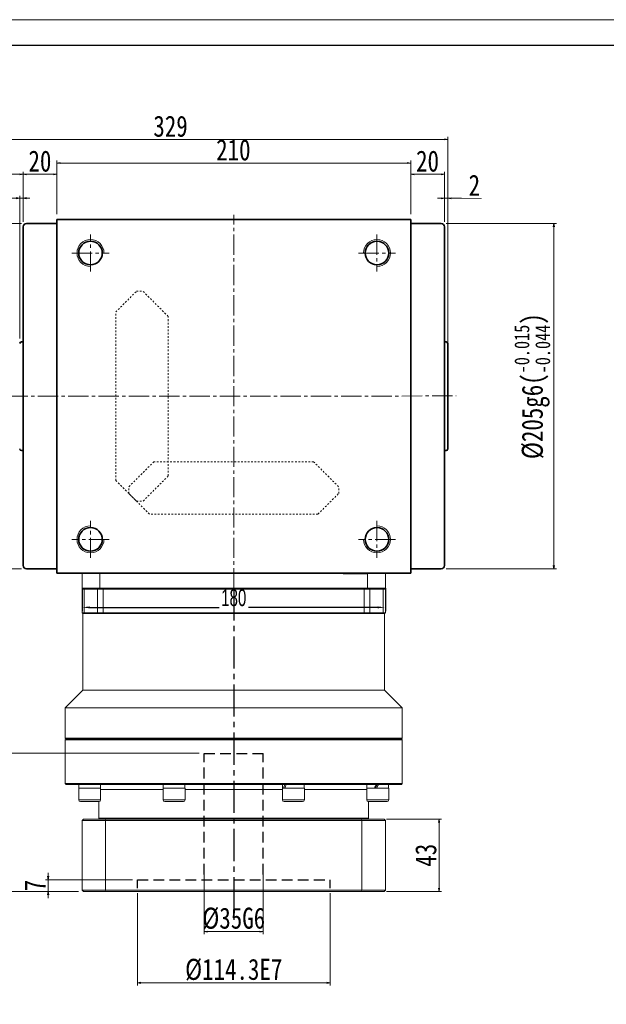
# Model space of a CAD drawing. Header units: millimetres. Extents: x -54 to 1253, y 0 to 910.
# Tile 3 of 8: x 236 to 584, y 325 to 910. Entities that reach past the tile are written whole.
import ezdxf

# ---------------------------------------------------------------- set-up
doc = ezdxf.new("R2010")
doc.units = ezdxf.units.MM
for name, pattern in [('CENTER2', [28.575, 19.05, -3.175, 3.175, -3.175]), ('DASHED2', [9.525, 6.35, -3.175]), ('点画线', [18, 12, -2, 2, -2]), ('虚线', [2, 1, -1])]:
    doc.linetypes.add(name, pattern=pattern)
doc.layers.add('3中心线层', color=1, linetype='CENTER2')
doc.layers.add('4虚线层', color=6, linetype='DASHED2')
for name, color, linetype, lineweight in [('中心线层', 1, '点画线', 18), ('图框_外框线', 7, 'Continuous', 18), ('尺寸线层', 3, 'Continuous', 18), ('粗实线', 7, 'Continuous', 40), ('粗实线层', 7, 'Continuous', 35), ('虚线层', 6, '虚线', 18)]:
    doc.layers.add(name, color=color, linetype=linetype, lineweight=lineweight)
doc.styles.add('宋体', font='SimSun.ttf', dxfattribs={"width": 0.8})
doc.styles.add('标准', font='txt', dxfattribs={"width": 0.667})
doc.dimstyles.new('a4-1-1.5', dxfattribs={"dimtxt": 4.5, "dimasz": 4.5, "dimexe": 2.25, "dimexo": 0, "dimgap": 0.75, "dimtad": 1, "dimdec": 3, "dimdsep": 46, "dimtxsty": '标准', "dimblk": '_CAXARROW', "dimcen": 0, "dimdle": 9, "dimazin": 2, "dimtfac": 0.707107, "dimtdec": 3, "dimtix": 1, "dimtmove": 2, "dimatfit": 3, "dimfxl": 0, "dimfrac": 2, "dimtolj": 1, "dimarcsym": 0})
doc.dimstyles.new('A水平标注$0', dxfattribs={"dimtxt": 3.5, "dimasz": 2, "dimexe": 1.5, "dimexo": 3, "dimgap": 1.1, "dimtad": 1, "dimtoh": 1, "dimdec": 4, "dimdsep": 46, "dimtxsty": '宋体', "dimblk": 'OPEN', "dimcen": 3, "dimclrd": 3, "dimclre": 3, "dimclrt": 6, "dimadec": 0, "dimazin": 0, "dimtm": 1e-09, "dimtfac": 1, "dimtdec": 4, "dimtix": 1, "dimtmove": 0, "dimatfit": 3, "dimldrblk": 'OPEN', "dimfxl": 0, "dimlwd": 13, "dimlwe": 13, "dimarcsym": 0})

# ---------------------------------------------------------------- blocks, each defined once
blk = doc.blocks.new('_CAXARROW')
blk.add_hatch(color=0).paths.add_polyline_path([(0, 0), (-1, 0.125), (-1, -0.125)], flags=0)
blk = doc.blocks.new('*D9')
at = {"layer": 'Defpoints', "color": 0, "transparency": 16777216}
for p in [(272.72, 572.06), (452.72, 572.06), (452.72, 560.7)]:
    blk.add_point(p, dxfattribs=at)
at = {"layer": '尺寸线层', "color": 0, "lineweight": -2, "transparency": 16777216}
for p, q in [((272.72, 572.06), (272.72, 558.45)), ((452.72, 572.06), (452.72, 558.45)), ((277.22, 560.7), (354.03, 560.7)), ((448.22, 560.7), (371.41, 560.7))]:
    blk.add_line(p, q, dxfattribs=at)
at = {"layer": '尺寸线层', "color": 0, "lineweight": -2, "transparency": 16777216, "xscale": 4.5, "yscale": 4.5, "zscale": 4.5, "rotation": 180}
blk.add_blockref('_CAXARROW', (272.72, 560.7), dxfattribs=at)
at = {"layer": '尺寸线层', "color": 0, "lineweight": -2, "transparency": 16777216, "xscale": 4.5, "yscale": 4.5, "zscale": 4.5}
blk.add_blockref('_CAXARROW', (452.72, 560.7), dxfattribs=at)
at = {"layer": '尺寸线层', "color": 0, "transparency": 16777216, "insert": (362.72, 566.39), "char_height": 10, "attachment_point": 5, "style": '标准', "bg_fill": 3, "box_fill_scale": 1.1, "bg_fill_color": 256, "bg_fill_true_color": 13158600, "bg_fill_transparency": 0}
blk.add_mtext('\\A1;180', dxfattribs=at)
blk = doc.blocks.new('_Open')
at = {"color": 0, "linetype": 'ByBlock', "lineweight": -2}
for p, q in [((-1, 0.17), (0, 0)), ((-1, -0.17), (0, 0)), ((0, 0), (-1, 0))]:
    blk.add_line(p, q, dxfattribs=at)
blk = doc.blocks.new('*D12')
at = {"layer": 'Defpoints', "color": 0, "transparency": 16777216}
for p in [(239.72, 788.56), (108.8, 583.56), (239.72, 583.56)]:
    blk.add_point(p, dxfattribs=at)
at = {"layer": '尺寸线层', "color": 3, "lineweight": 13, "transparency": 16777216}
for p, q in [((236.72, 788.56), (107.3, 788.56)), ((108.8, 786.56), (108.8, 585.56)), ((236.72, 583.56), (107.3, 583.56))]:
    blk.add_line(p, q, dxfattribs=at)
at = {"layer": '尺寸线层', "color": 3, "lineweight": 13, "transparency": 16777216, "xscale": 2, "yscale": 2, "zscale": 2}
for p, rotation in [((108.8, 788.56), 90), ((108.8, 583.56), 270)]:
    blk.add_blockref('_Open', p, dxfattribs=dict(at, rotation=rotation))
at = {"layer": '尺寸线层', "color": 6, "transparency": 16777216, "insert": (96, 686.06), "char_height": 12.5, "attachment_point": 5, "rotation": 90, "style": '宋体'}
blk.add_mtext('{\\A1;\\A1;%%C205g6({\\H0.707107x;\\S-0.015^ -0.044;})}', dxfattribs=at)
blk = doc.blocks.new('*D13')
at = {"layer": 'Defpoints', "color": 0, "transparency": 16777216}
for p in [(467.72, 824.46), (257.72, 791.06), (467.72, 791.06)]:
    blk.add_point(p, dxfattribs=at)
at = {"layer": '尺寸线层', "color": 3, "lineweight": 13, "transparency": 16777216}
for p, q in [((257.72, 794.06), (257.72, 825.96)), ((259.72, 824.46), (465.72, 824.46)), ((467.72, 794.06), (467.72, 825.96))]:
    blk.add_line(p, q, dxfattribs=at)
at = {"layer": '尺寸线层', "color": 3, "lineweight": 13, "transparency": 16777216, "xscale": 2, "yscale": 2, "zscale": 2, "rotation": 180}
blk.add_blockref('_Open', (257.72, 824.46), dxfattribs=at)
at = {"layer": '尺寸线层', "color": 3, "lineweight": 13, "transparency": 16777216, "xscale": 2, "yscale": 2, "zscale": 2}
blk.add_blockref('_Open', (467.72, 824.46), dxfattribs=at)
at = {"layer": '尺寸线层', "color": 6, "transparency": 16777216, "insert": (362.5, 832.21), "char_height": 12.5, "attachment_point": 5, "style": '宋体', "bg_fill": 3, "box_fill_scale": 1.1, "bg_fill_color": 256, "bg_fill_true_color": 13158600, "bg_fill_transparency": 0}
blk.add_mtext('210', dxfattribs=at)
blk = doc.blocks.new('*D14')
at = {"layer": 'Defpoints', "color": 0, "transparency": 16777216}
for p in [(257.72, 791.06), (237.72, 786.56)]:
    blk.add_point(p, dxfattribs=at)
at = {"layer": '尺寸线层', "color": 3, "lineweight": 13, "transparency": 16777216}
for p, q in [((237.72, 789.56), (237.72, 819.31)), ((257.72, 794.06), (257.72, 819.31)), ((255.72, 817.81), (239.72, 817.81))]:
    blk.add_line(p, q, dxfattribs=at)
at = {"layer": '尺寸线层', "color": 3, "lineweight": 13, "transparency": 16777216, "xscale": 2, "yscale": 2, "zscale": 2, "rotation": 180}
blk.add_blockref('_Open', (237.72, 817.81), dxfattribs=at)
at = {"layer": '尺寸线层', "color": 3, "lineweight": 13, "transparency": 16777216, "xscale": 2, "yscale": 2, "zscale": 2}
blk.add_blockref('_Open', (257.72, 817.81), dxfattribs=at)
at = {"layer": '尺寸线层', "color": 6, "transparency": 16777216, "insert": (247.72, 825.56), "char_height": 12.5, "attachment_point": 5, "style": '宋体', "bg_fill": 3, "box_fill_scale": 1.1, "bg_fill_color": 256, "bg_fill_true_color": 13158600, "bg_fill_transparency": 0}
blk.add_mtext('20', dxfattribs=at)
at = {"layer": 'Defpoints', "color": 0, "transparency": 16777216}
blk.add_point((237.72, 817.81), dxfattribs=at)
blk = doc.blocks.new('*D15')
at = {"layer": 'Defpoints', "color": 0, "transparency": 16777216}
for p in [(160.72, 817.81), (237.72, 786.56), (160.72, 709.06)]:
    blk.add_point(p, dxfattribs=at)
at = {"layer": '尺寸线层', "color": 3, "lineweight": 13, "transparency": 16777216}
for p, q in [((160.72, 712.06), (160.72, 819.31)), ((237.72, 789.56), (237.72, 819.31)), ((235.72, 817.81), (162.72, 817.81))]:
    blk.add_line(p, q, dxfattribs=at)
at = {"layer": '尺寸线层', "color": 3, "lineweight": 13, "transparency": 16777216, "xscale": 2, "yscale": 2, "zscale": 2, "rotation": 180}
blk.add_blockref('_Open', (160.72, 817.81), dxfattribs=at)
at = {"layer": '尺寸线层', "color": 3, "lineweight": 13, "transparency": 16777216, "xscale": 2, "yscale": 2, "zscale": 2}
blk.add_blockref('_Open', (237.72, 817.81), dxfattribs=at)
at = {"layer": '尺寸线层', "color": 6, "transparency": 16777216, "insert": (199.22, 825.56), "char_height": 12.5, "attachment_point": 5, "style": '宋体'}
blk.add_mtext('77', dxfattribs=at)
blk = doc.blocks.new('*D16')
at = {"layer": 'Defpoints', "color": 0, "transparency": 16777216}
for p in [(235.72, 803.59), (237.72, 786.56), (235.72, 717.31)]:
    blk.add_point(p, dxfattribs=at)
at = {"layer": '尺寸线层', "color": 3, "lineweight": 13, "transparency": 16777216}
for p, q in [((233.72, 803.59), (215.69, 803.59)), ((235.72, 720.31), (235.72, 805.09)), ((237.72, 803.59), (235.72, 803.59)), ((237.72, 789.56), (237.72, 805.09)), ((239.72, 803.59), (241.72, 803.59))]:
    blk.add_line(p, q, dxfattribs=at)
at = {"layer": '尺寸线层', "color": 3, "lineweight": 13, "transparency": 16777216, "xscale": 2, "yscale": 2, "zscale": 2}
blk.add_blockref('_Open', (235.72, 803.59), dxfattribs=at)
at = {"layer": '尺寸线层', "color": 3, "lineweight": 13, "transparency": 16777216, "xscale": 2, "yscale": 2, "zscale": 2, "rotation": 180}
blk.add_blockref('_Open', (237.72, 803.59), dxfattribs=at)
at = {"layer": '尺寸线层', "color": 6, "transparency": 16777216, "insert": (219.96, 811.34), "char_height": 12.5, "attachment_point": 5, "style": '宋体'}
blk.add_mtext('2', dxfattribs=at)
blk = doc.blocks.new('*D17')
at = {"layer": 'Defpoints', "color": 0, "transparency": 16777216}
for p in [(160.72, 838.51), (489.72, 717.31), (160.72, 709.06)]:
    blk.add_point(p, dxfattribs=at)
at = {"layer": '尺寸线层', "color": 3, "lineweight": 13, "transparency": 16777216}
for p, q in [((160.72, 712.06), (160.72, 840.01)), ((487.72, 838.51), (162.72, 838.51)), ((489.72, 720.31), (489.72, 840.01))]:
    blk.add_line(p, q, dxfattribs=at)
at = {"layer": '尺寸线层', "color": 3, "lineweight": 13, "transparency": 16777216, "xscale": 2, "yscale": 2, "zscale": 2, "rotation": 180}
blk.add_blockref('_Open', (160.72, 838.51), dxfattribs=at)
at = {"layer": '尺寸线层', "color": 3, "lineweight": 13, "transparency": 16777216, "xscale": 2, "yscale": 2, "zscale": 2}
blk.add_blockref('_Open', (489.72, 838.51), dxfattribs=at)
at = {"layer": '尺寸线层', "color": 6, "transparency": 16777216, "insert": (325.22, 846.26), "char_height": 12.5, "attachment_point": 5, "style": '宋体', "bg_fill": 3, "box_fill_scale": 1.1, "bg_fill_color": 256, "bg_fill_true_color": 13158600, "bg_fill_transparency": 0}
blk.add_mtext('329', dxfattribs=at)
blk = doc.blocks.new('*D18')
at = {"layer": 'Defpoints', "color": 0, "transparency": 16777216}
for p in [(467.72, 791.06), (487.72, 786.56)]:
    blk.add_point(p, dxfattribs=at)
at = {"layer": '尺寸线层', "color": 3, "lineweight": 13, "transparency": 16777216}
for p, q in [((467.72, 794.06), (467.72, 819.31)), ((487.72, 789.56), (487.72, 819.31)), ((469.72, 817.81), (485.72, 817.81))]:
    blk.add_line(p, q, dxfattribs=at)
at = {"layer": '尺寸线层', "color": 3, "lineweight": 13, "transparency": 16777216, "xscale": 2, "yscale": 2, "zscale": 2, "rotation": 180}
blk.add_blockref('_Open', (467.72, 817.81), dxfattribs=at)
at = {"layer": '尺寸线层', "color": 3, "lineweight": 13, "transparency": 16777216, "xscale": 2, "yscale": 2, "zscale": 2}
blk.add_blockref('_Open', (487.72, 817.81), dxfattribs=at)
at = {"layer": '尺寸线层', "color": 6, "transparency": 16777216, "insert": (477.72, 825.56), "char_height": 12.5, "attachment_point": 5, "style": '宋体', "bg_fill": 3, "box_fill_scale": 1.1, "bg_fill_color": 256, "bg_fill_true_color": 13158600, "bg_fill_transparency": 0}
blk.add_mtext('20', dxfattribs=at)
at = {"layer": 'Defpoints', "color": 0, "transparency": 16777216}
blk.add_point((487.72, 817.81), dxfattribs=at)
blk = doc.blocks.new('*D19')
at = {"layer": 'Defpoints', "color": 0, "transparency": 16777216}
for p in [(489.72, 803.57), (487.72, 786.56), (489.72, 713.81)]:
    blk.add_point(p, dxfattribs=at)
at = {"layer": '尺寸线层', "color": 3, "lineweight": 13, "transparency": 16777216}
for p, q in [((485.72, 803.57), (483.72, 803.57)), ((487.72, 789.56), (487.72, 805.07)), ((487.72, 803.57), (489.72, 803.57)), ((489.72, 716.81), (489.72, 805.07)), ((491.72, 803.57), (509.77, 803.57))]:
    blk.add_line(p, q, dxfattribs=at)
at = {"layer": '尺寸线层', "color": 3, "lineweight": 13, "transparency": 16777216, "xscale": 2, "yscale": 2, "zscale": 2}
blk.add_blockref('_Open', (487.72, 803.57), dxfattribs=at)
at = {"layer": '尺寸线层', "color": 3, "lineweight": 13, "transparency": 16777216, "xscale": 2, "yscale": 2, "zscale": 2, "rotation": 180}
blk.add_blockref('_Open', (489.72, 803.57), dxfattribs=at)
at = {"layer": '尺寸线层', "color": 6, "transparency": 16777216, "insert": (505.51, 811.32), "char_height": 12.5, "attachment_point": 5, "style": '宋体', "bg_fill": 3, "box_fill_scale": 1.1, "bg_fill_color": 256, "bg_fill_true_color": 13158600, "bg_fill_transparency": 0}
blk.add_mtext('2', dxfattribs=at)
blk = doc.blocks.new('*D20')
at = {"layer": 'Defpoints', "color": 0, "transparency": 16777216}
for p in [(485.72, 788.56), (485.72, 583.56), (552.67, 583.56)]:
    blk.add_point(p, dxfattribs=at)
at = {"layer": '尺寸线层', "color": 3, "lineweight": 13, "transparency": 16777216}
for p, q in [((488.72, 788.56), (554.17, 788.56)), ((552.67, 786.56), (552.67, 585.56)), ((488.72, 583.56), (554.17, 583.56))]:
    blk.add_line(p, q, dxfattribs=at)
at = {"layer": '尺寸线层', "color": 3, "lineweight": 13, "transparency": 16777216, "xscale": 2, "yscale": 2, "zscale": 2}
for p, rotation in [((552.67, 788.56), 90), ((552.67, 583.56), 270)]:
    blk.add_blockref('_Open', p, dxfattribs=dict(at, rotation=rotation))
at = {"layer": '尺寸线层', "color": 6, "transparency": 16777216, "insert": (539.87, 692.02), "char_height": 12.5, "attachment_point": 5, "rotation": 90, "style": '宋体'}
blk.add_mtext('{\\A1;\\A1;%%C205g6({\\H0.707107x;\\S-0.015^ -0.044;})}', dxfattribs=at)
blk = doc.blocks.new('*D40')
at = {"layer": 'Defpoints', "color": 0, "transparency": 16777216}
for p in [(305.57, 399.06), (252.6, 392.06), (273.52, 392.06)]:
    blk.add_point(p, dxfattribs=at)
at = {"layer": '尺寸线层', "color": 3, "lineweight": 13, "transparency": 16777216}
for p, q in [((302.57, 399.06), (251.1, 399.06)), ((252.6, 401.06), (252.6, 403.06)), ((252.6, 399.06), (252.6, 392.06)), ((270.52, 392.06), (251.1, 392.06)), ((252.6, 390.06), (252.6, 388.06))]:
    blk.add_line(p, q, dxfattribs=at)
at = {"layer": '尺寸线层', "color": 3, "lineweight": 13, "transparency": 16777216, "xscale": 2, "yscale": 2, "zscale": 2}
for p, rotation in [((252.6, 399.06), 270), ((252.6, 392.06), 90)]:
    blk.add_blockref('_Open', p, dxfattribs=dict(at, rotation=rotation))
at = {"layer": '尺寸线层', "color": 6, "transparency": 16777216, "insert": (244.85, 395.56), "char_height": 12.5, "attachment_point": 5, "rotation": 90, "style": '宋体'}
blk.add_mtext('7', dxfattribs=at)
blk = doc.blocks.new('*D41')
at = {"layer": 'Defpoints', "color": 0, "transparency": 16777216}
for p in [(345.22, 474.06), (226.19, 392.06), (273.52, 392.06)]:
    blk.add_point(p, dxfattribs=at)
at = {"layer": '尺寸线层', "color": 3, "lineweight": 13, "transparency": 16777216}
for p, q in [((342.22, 474.06), (224.69, 474.06)), ((226.19, 472.06), (226.19, 394.06)), ((270.52, 392.06), (224.69, 392.06))]:
    blk.add_line(p, q, dxfattribs=at)
at = {"layer": '尺寸线层', "color": 3, "lineweight": 13, "transparency": 16777216, "xscale": 2, "yscale": 2, "zscale": 2}
for p, rotation in [((226.19, 474.06), 90), ((226.19, 392.06), 270)]:
    blk.add_blockref('_Open', p, dxfattribs=dict(at, rotation=rotation))
at = {"layer": '尺寸线层', "color": 6, "transparency": 16777216, "insert": (218.44, 432.63), "char_height": 12.5, "attachment_point": 5, "rotation": 90, "style": '宋体'}
blk.add_mtext('82', dxfattribs=at)
blk = doc.blocks.new('*D42')
at = {"layer": 'Defpoints', "color": 0, "transparency": 16777216}
for p in [(305.57, 394.06), (419.87, 394.06), (419.87, 337.81)]:
    blk.add_point(p, dxfattribs=at)
at = {"layer": '尺寸线层', "color": 3, "lineweight": 13, "transparency": 16777216}
for p, q in [((305.57, 391.06), (305.57, 336.31)), ((419.87, 391.06), (419.87, 336.31)), ((307.57, 337.81), (417.87, 337.81))]:
    blk.add_line(p, q, dxfattribs=at)
at = {"layer": '尺寸线层', "color": 3, "lineweight": 13, "transparency": 16777216, "xscale": 2, "yscale": 2, "zscale": 2, "rotation": 180}
blk.add_blockref('_Open', (305.57, 337.81), dxfattribs=at)
at = {"layer": '尺寸线层', "color": 3, "lineweight": 13, "transparency": 16777216, "xscale": 2, "yscale": 2, "zscale": 2}
blk.add_blockref('_Open', (419.87, 337.81), dxfattribs=at)
at = {"layer": '尺寸线层', "color": 6, "transparency": 16777216, "insert": (362.72, 345.56), "char_height": 12.5, "attachment_point": 5, "style": '宋体'}
blk.add_mtext('{%%c114.3}{}{E7}', dxfattribs=at)
blk = doc.blocks.new('*D43')
at = {"layer": 'Defpoints', "color": 0, "transparency": 16777216}
for p in [(345.22, 405.06), (380.22, 405.06), (380.22, 368.2)]:
    blk.add_point(p, dxfattribs=at)
at = {"layer": '尺寸线层', "color": 3, "lineweight": 13, "transparency": 16777216}
for p, q in [((345.22, 402.06), (345.22, 366.7)), ((380.22, 402.06), (380.22, 366.7)), ((347.22, 368.2), (378.22, 368.2))]:
    blk.add_line(p, q, dxfattribs=at)
at = {"layer": '尺寸线层', "color": 3, "lineweight": 13, "transparency": 16777216, "xscale": 2, "yscale": 2, "zscale": 2, "rotation": 180}
blk.add_blockref('_Open', (345.22, 368.2), dxfattribs=at)
at = {"layer": '尺寸线层', "color": 3, "lineweight": 13, "transparency": 16777216, "xscale": 2, "yscale": 2, "zscale": 2}
blk.add_blockref('_Open', (380.22, 368.2), dxfattribs=at)
at = {"layer": '尺寸线层', "color": 6, "transparency": 16777216, "insert": (362.72, 375.95), "char_height": 12.5, "attachment_point": 5, "style": '宋体'}
blk.add_mtext('{%%c35}{}{G6}', dxfattribs=at)
blk = doc.blocks.new('*D46')
at = {"layer": 'Defpoints', "color": 0, "transparency": 16777216}
for p in [(450.28, 435.06), (450.28, 392.06), (484.52, 392.06)]:
    blk.add_point(p, dxfattribs=at)
at = {"layer": '尺寸线层', "color": 3, "lineweight": 13, "transparency": 16777216}
for p, q in [((453.28, 435.06), (486.02, 435.06)), ((484.52, 433.06), (484.52, 394.06)), ((453.28, 392.06), (486.02, 392.06))]:
    blk.add_line(p, q, dxfattribs=at)
at = {"layer": '尺寸线层', "color": 3, "lineweight": 13, "transparency": 16777216, "xscale": 2, "yscale": 2, "zscale": 2}
for p, rotation in [((484.52, 435.06), 90), ((484.52, 392.06), 270)]:
    blk.add_blockref('_Open', p, dxfattribs=dict(at, rotation=rotation))
at = {"layer": '尺寸线层', "color": 6, "transparency": 16777216, "insert": (476.77, 413.56), "char_height": 12.5, "attachment_point": 5, "rotation": 90, "style": '宋体'}
blk.add_mtext('43', dxfattribs=at)

msp = doc.modelspace()

# ---------------------------------------------------------------- linework, layer by layer
at = {"color": 7, "linetype": 'Continuous', "lineweight": 15}
for p, q in [((272.72068, 581.05787), (272.72068, 572.05787)), ((283.34814, 572.05787), (283.34814, 581.05787)), ((442.09322, 581.05787), (442.09322, 572.05787)), ((452.72068, 572.05787), (452.72068, 581.05787)), ((272.72068, 572.05787), (283.34814, 572.05787)), ((362.72068, 572.05787), (283.34814, 572.05787)), ((442.09322, 572.05787), (362.72068, 572.05787)), ((442.09322, 572.05787), (452.72068, 572.05787)), ((262.72068, 501.05787), (273.22068, 511.55787)), ((452.22068, 511.55787), (273.22068, 511.55787)), ((452.22068, 511.55787), (462.72068, 501.05787)), ((262.72068, 483.05787), (262.72068, 501.05787)), ((462.72068, 501.05787), (262.72068, 501.05787)), ((462.72068, 501.05787), (462.72068, 483.05787)), ((263.22068, 482.55787), (262.72068, 483.05787)), ((362.72068, 483.05787), (262.72068, 483.05787)), ((262.72068, 482.05787), (263.22068, 482.55787)), ((262.72068, 456.05787), (262.72068, 482.05787)), ((262.72068, 482.05787), (362.72068, 482.05787)), ((362.72068, 482.55787), (263.22068, 482.55787)), ((462.72068, 483.05787), (362.72068, 483.05787)), ((462.22068, 482.55787), (362.72068, 482.55787)), ((362.72068, 482.05787), (462.72068, 482.05787)), ((462.72068, 483.05787), (462.22068, 482.55787)), ((462.22068, 482.55787), (462.72068, 482.05787)), ((462.72068, 482.05787), (462.72068, 456.05787)), ((263.22068, 455.55787), (262.72068, 456.05787)), ((462.72068, 456.05787), (262.72068, 456.05787)), ((462.72068, 456.05787), (462.22068, 455.55787)), ((263.22068, 455.55787), (462.22068, 455.55787)), ((270.76182, 446.45787), (270.76182, 453.45787)), ((278.94415, 453.45787), (270.76182, 453.45787)), ((270.82182, 453.45787), (270.82182, 455.55787)), ((283.76183, 453.45787), (278.94415, 453.45787)), ((283.70183, 455.55787), (283.70183, 453.45787)), ((283.76183, 453.45787), (283.76183, 446.45787)), ((320.82246, 446.45787), (320.82246, 453.45787)), ((332.95163, 453.45787), (320.82246, 453.45787)), ((320.88246, 453.45787), (320.88246, 454.83168)), ((333.82246, 453.45787), (332.95163, 453.45787)), ((333.76246, 455.55787), (333.76246, 453.45787)), ((333.82246, 453.45787), (333.82246, 446.45787)), ((391.6189, 446.45787), (391.6189, 453.45787)), ((404.6189, 453.45787), (391.6189, 453.45787)), ((391.6789, 453.45787), (391.6789, 455.55787)), ((404.5589, 455.55787), (404.5589, 453.45787)), ((404.6189, 453.45787), (404.6189, 446.45787)), ((441.67954, 446.45787), (441.67954, 453.45787)), ((454.67954, 453.45787), (441.67954, 453.45787)), ((441.73954, 453.45787), (441.73954, 455.55787)), ((454.61954, 455.55787), (454.61954, 453.45787)), ((454.67954, 453.45787), (454.67954, 446.45787)), ((271.76183, 445.45787), (278.68533, 445.45787)), ((278.68533, 445.45787), (282.76182, 445.45787)), ((282.72068, 435.55787), (282.72068, 445.45787)), ((321.82246, 445.45787), (332.0856, 445.45787)), ((332.0856, 445.45787), (332.82246, 445.45787)), ((392.6189, 445.45787), (403.6189, 445.45787)), ((442.67954, 445.45787), (453.67954, 445.45787)), ((442.72068, 445.45787), (442.72068, 435.55787)), ((272.72068, 434.25787), (273.52068, 435.05787)), ((272.72068, 434.25787), (286.62699, 434.25787)), ((272.72068, 392.85788), (272.72068, 434.25787)), ((286.9061, 435.05787), (273.52068, 435.05787)), ((283.22068, 435.05787), (282.72068, 435.55787)), ((442.72068, 435.55787), (282.72068, 435.55787)), ((286.62699, 434.25787), (286.9061, 435.05787)), ((286.62699, 434.25787), (286.62699, 392.85788)), ((286.62699, 434.25787), (438.81437, 434.25787)), ((438.53526, 435.05787), (286.9061, 435.05787)), ((438.81437, 434.25787), (438.53526, 435.05787)), ((451.92068, 435.05787), (438.53526, 435.05787)), ((438.81437, 392.85788), (438.81437, 434.25787)), ((438.81437, 434.25787), (452.72068, 434.25787)), ((442.72068, 435.55787), (442.22068, 435.05787)), ((451.92068, 435.05787), (452.72068, 434.25787)), ((452.72068, 434.25787), (452.72068, 392.85788)), ((286.62699, 392.85788), (272.72068, 392.85788)), ((272.72068, 392.85788), (273.52068, 392.05786)), ((273.52068, 392.05786), (286.9061, 392.05786)), ((438.81437, 392.85788), (286.62699, 392.85788)), ((286.9061, 392.05786), (286.62699, 392.85788)), ((286.9061, 392.05786), (438.53526, 392.05786)), ((438.53526, 392.05786), (438.81437, 392.85788)), ((438.53526, 392.05786), (451.92068, 392.05786)), ((452.72068, 392.85788), (438.81437, 392.85788)), ((451.92068, 392.05786), (452.72068, 392.85788))]:
    msp.add_line(p, q, dxfattribs=at)
at = {"color": 8, "linetype": 'Continuous', "lineweight": 15}
for p, q in [((283.76183, 452.55787), (320.82246, 452.55787)), ((333.82246, 452.55787), (391.6189, 452.55787)), ((404.6189, 452.55787), (441.67954, 452.55787)), ((278.94415, 446.45787), (270.76182, 446.45787)), ((283.76183, 446.45787), (278.94415, 446.45787)), ((332.95163, 446.45787), (320.82246, 446.45787)), ((333.82246, 446.45787), (332.95163, 446.45787)), ((404.6189, 446.45787), (391.6189, 446.45787)), ((454.67954, 446.45787), (441.67954, 446.45787))]:
    msp.add_line(p, q, dxfattribs=at)
at = {"color": 7, "linetype": 'Continuous', "lineweight": 15}
for centre, start, end in [((271.76182, 446.45787), 180, 270), ((282.76182, 446.45787), 270, 0), ((321.82246, 446.45787), 180, 270), ((332.82246, 446.45787), 270, 0), ((392.6189, 446.45787), 180, 270), ((403.6189, 446.45787), 270, 0), ((442.67954, 446.45787), 180, 270), ((453.67954, 446.45787), 270, 0)]:
    msp.add_arc(centre, 1, start, end, dxfattribs=at)
at = {"color": 7, "linetype": 'Continuous', "lineweight": 15, "extrusion": (0, 0, -1)}
for centre, major_axis, ratio, start_param, end_param in [((327.32246, 453.45787), (-1.17441, 11.13439), 0.568689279, 4.895776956, 4.961696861), ((398.1189, 455.55787), (4.75706, 10.99516), 0.394806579, 4.353811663, 4.543208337), ((398.1189, 453.45787), (4.75706, 10.99516), 0.394806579, 4.543208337, 4.732605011), ((448.17954, 455.55787), (6.41233, 11.14913), 0.053483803, 4.492241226, 4.6816379), ((448.17954, 455.55787), (4.32136, 7.51355), 0.053483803, 4.398507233, 4.6816379), ((448.17954, 453.45787), (6.41233, 11.14913), 0.053483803, 4.6816379, 4.871034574)]:
    msp.add_ellipse(centre, major_axis=major_axis, ratio=ratio, start_param=start_param, end_param=end_param, dxfattribs=at)
at = {"layer": '4虚线层'}
for p, q in [((345.22068, 474.05653), (380.22068, 474.05653)), ((345.22068, 402.05653), (345.22068, 474.05653)), ((380.22068, 402.05653), (380.22068, 474.05653)), ((305.57068, 399.05653), (419.87068, 399.05653)), ((305.57068, 394.05653), (305.57068, 399.05653)), ((419.87068, 394.05653), (419.87068, 399.05653))]:
    msp.add_line(p, q, dxfattribs=at)
at = {"layer": '中心线层'}
for p, q in [((156.47068, 686.05787), (494.62169, 686.19987)), ((277.72068, 590.05787), (277.72068, 612.05787)), ((447.72068, 612.05787), (447.72068, 590.05787)), ((288.72068, 601.05787), (266.72068, 601.05787)), ((458.72068, 601.05787), (436.72068, 601.05787))]:
    msp.add_line(p, q, dxfattribs=at)
at = {"layer": '粗实线', "lineweight": 40}
msp.add_line((427.72075, 581.05787), (441.72075, 581.05787), dxfattribs=at)
at = {"layer": '粗实线层'}
for p, q in [((257.72068, 581.05787), (257.72068, 791.05787)), ((257.72068, 791.05787), (467.72068, 791.05787)), ((467.72068, 581.05787), (467.72068, 791.05787)), ((237.72068, 786.55787), (237.72068, 585.55787)), ((257.72068, 788.55787), (239.72068, 788.55787)), ((467.72068, 788.55787), (485.72068, 788.55787)), ((487.72068, 786.55787), (487.72068, 585.55787)), ((237.72068, 653.80787), (236.72068, 653.80787)), ((487.72068, 653.80787), (488.72068, 653.80787)), ((257.72068, 583.55787), (239.72068, 583.55787)), ((467.72068, 581.05787), (257.72068, 581.05787)), ((467.72068, 583.55787), (485.72068, 583.55787))]:
    msp.add_line(p, q, dxfattribs=at)
for centre in [(277.72068, 601.05787), (447.72068, 601.05787)]:
    msp.add_circle(centre, 7, dxfattribs=at)
for centre, radius, start, end in [((239.72068, 786.55787), 2, 90, 180), ((485.72068, 786.55787), 2, 0, 90), ((236.72068, 654.80787), 1, 180, 269.99999974), ((488.72068, 654.80787), 1, 270.00000026, 0), ((239.72068, 585.55787), 2, 180, 270), ((485.72068, 585.55787), 2, 270, 0)]:
    msp.add_arc(centre, radius, start, end, dxfattribs=at)
at = {"layer": '粗实线层', "lineweight": 18}
for centre, start, end in [((277.72068, 601.05787), 90, 0), ((447.72068, 601.05787), 180, 90)]:
    msp.add_arc(centre, 8, start, end, dxfattribs=at)
at = {"layer": '虚线层'}
for p, q in [((315.3654, 647.18787), (300.42068, 632.24315)), ((410.07596, 647.18787), (315.3654, 647.18787)), ((410.07596, 647.18787), (425.02068, 632.24315)), ((323.85068, 638.70259), (308.90596, 623.75787)), ((292.72068, 636.05787), (305.02068, 623.75787)), ((300.42068, 628.35787), (300.42068, 632.24315)), ((425.02068, 628.35787), (425.02068, 632.24315)), ((312.72068, 616.05787), (300.42068, 628.35787)), ((412.72068, 616.05787), (425.02068, 628.35787)), ((305.02068, 623.75787), (308.90596, 623.75787)), ((412.72068, 616.05787), (312.72068, 616.05787))]:
    msp.add_line(p, q, dxfattribs=at)

# ---------------------------------------------------------------- dimensions: what is measured, and where the dimension line sits
at = {"layer": '尺寸线层'}
dim = msp.add_linear_dim(base=(108.80131, 583.55787), p1=(239.72068, 788.55787), p2=(239.72068, 583.55787), angle=270, text='{\\A1;\\A1;%%C205g6({\\H0.707107x;\\S-0.015^ -0.044;})}', dimstyle='A水平标注$0', override={"dimtxt": 12.5, "dimgap": 1.5, "dimblk": 'Open', "dimtp": -0.015, "dimtm": 0.044, "dimtdec": 3, "dimtfill": 0, "dimtfillclr": 256, "dimtzin": 8}, dxfattribs=at)
dim.commit()
dim.dimension.update_dxf_attribs({"geometry": '*D12', "text_midpoint": (95.9997, 686.05787)})
for base, p1, override, picture, middle in [((226.19265, 392.05786), (345.22068, 474.05653), {"dimtxt": 12.5, "dimgap": 1.5, "dimdec": 1, "dimpost": '<>', "dimblk": 'Open', "dimtvp": 0.1, "dimtfill": 0, "dimtfillclr": 256}, '*D41', (226.19265, 432.6286)), ((252.59814, 392.05786), (305.57068, 399.05653), {"dimtxt": 12.5, "dimgap": 1.5, "dimtad": 1, "dimdec": 1, "dimlfac": 1, "dimpost": '<>', "dimblk": 'Open', "dimse1": 0, "dimse2": 0, "dimsd1": 0, "dimsd2": 0, "dimtofl": 1, "dimtvp": 0.1, "dimtfill": 0, "dimtfillclr": 256}, '*D40', (252.59814, 395.5572))]:
    dim = msp.add_linear_dim(base=base, p1=p1, p2=(273.52068, 392.05786), angle=90, dimstyle='A水平标注$0', override=override, dxfattribs=at)
    dim.commit()
    dim.dimension.update_dxf_attribs({"geometry": picture, "text_midpoint": middle, "dimtype": 160})
dim = msp.add_linear_dim(base=(484.51551, 392.05786), p1=(450.2846, 435.05787), p2=(450.2846, 392.05786), angle=90, dimstyle='A水平标注$0', override={"dimtxt": 12.5, "dimgap": 1.5, "dimtfill": 0}, dxfattribs=at)
dim.commit()
dim.dimension.update_dxf_attribs({"geometry": '*D46', "text_midpoint": (476.76551, 413.55787)})
for base, p1, p2, text, picture, middle in [((380.22068, 368.20465), (345.22068, 405.05653), (380.22068, 405.05653), '{%%c<>}{}{G6}', '*D43', (362.72068, 368.20465)), ((419.87068, 337.81095), (305.57068, 394.05653), (419.87068, 394.05653), '{%%c<>}{}{E7}', '*D42', (362.72068, 337.81095))]:
    dim = msp.add_linear_dim(base=base, p1=p1, p2=p2, text=text, dimstyle='A水平标注$0', override={"dimtxt": 12.5, "dimgap": 1.5, "dimblk": 'Open', "dimtfill": 0, "dimtfillclr": 256}, dxfattribs=at)
    dim.commit()
    dim.dimension.update_dxf_attribs({"geometry": picture, "text_midpoint": middle, "dimtype": 160})

# ---------------------------------------------------------------- next in the draw order: dimensions: what is measured, and where the dimension line sits
for base, p1, p2, dimstyle, override, picture, middle in [((467.72068, 824.46342), (257.72068, 791.05787), (467.72068, 791.05787), 'A水平标注$0', {"dimtxt": 12.5, "dimgap": 1.5, "dimblk": 'Open', "dimtfill": 1, "dimtfillclr": 256}, '*D13', (362.49764, 824.46342)), ((452.72068, 560.69879), (272.72068, 572.05787), (452.72068, 572.05787), 'a4-1-1.5', {"dimtxt": 10, "dimsah": 1, "dimtfill": 1, "dimtzin": 8}, '*D9', (362.72068, 566.39474))]:
    dim = msp.add_linear_dim(base=base, p1=p1, p2=p2, dimstyle=dimstyle, override=override, dxfattribs=at)
    dim.commit()
    dim.dimension.update_dxf_attribs({"geometry": picture, "text_midpoint": middle, "dimtype": 160})

# ---------------------------------------------------------------- next in the draw order: linework, layer by layer
at = {"color": 7, "linetype": 'Continuous', "lineweight": 15}
for p, q in [((272.72068, 571.55787), (273.22068, 572.05787)), ((272.72068, 571.55787), (274.02503, 571.55787)), ((272.72068, 571.55787), (272.72068, 557.55787)), ((274.39459, 572.05787), (273.22068, 572.05787)), ((274.02503, 571.55787), (274.39459, 572.05787)), ((274.02503, 571.55787), (281.8932, 571.55787)), ((274.02503, 557.55787), (274.02503, 571.55787)), ((282.22998, 572.05787), (274.39459, 572.05787)), ((281.8932, 571.55787), (282.22998, 572.05787)), ((281.8932, 571.55787), (285.26101, 571.55787)), ((281.8932, 571.55787), (281.8932, 557.55787)), ((285.26101, 572.05787), (282.22998, 572.05787)), ((285.26101, 571.55787), (285.26101, 572.05787)), ((440.18035, 572.05787), (285.26101, 572.05787)), ((285.26101, 571.55787), (440.18035, 571.55787)), ((285.26101, 557.55787), (285.26101, 571.55787)), ((443.21138, 572.05787), (440.18035, 572.05787)), ((440.18035, 571.55787), (440.18035, 572.05787)), ((440.18035, 571.55787), (443.54816, 571.55787)), ((440.18035, 571.55787), (440.18035, 557.55787)), ((443.54816, 571.55787), (443.21138, 572.05787)), ((451.04676, 572.05787), (443.21138, 572.05787)), ((443.54816, 557.55787), (443.54816, 571.55787)), ((443.54816, 571.55787), (451.41634, 571.55787)), ((451.41634, 571.55787), (451.04676, 572.05787)), ((452.22068, 572.05787), (451.04676, 572.05787)), ((451.41634, 571.55787), (451.41634, 557.55787)), ((451.41634, 571.55787), (452.72068, 571.55787)), ((452.22068, 572.05787), (452.72068, 571.55787)), ((452.72068, 557.55787), (452.72068, 571.55787)), ((274.02503, 557.55787), (272.72068, 557.55787)), ((273.22068, 557.05787), (272.72068, 557.55787)), ((273.22068, 511.55787), (273.22068, 557.05787)), ((273.22068, 557.05787), (274.39459, 557.05787)), ((281.8932, 557.55787), (274.02503, 557.55787)), ((274.39459, 557.05787), (274.02503, 557.55787)), ((274.39459, 557.05787), (282.22998, 557.05787)), ((285.26101, 557.55787), (281.8932, 557.55787)), ((282.22998, 557.05787), (281.8932, 557.55787)), ((282.22998, 557.05787), (285.26101, 557.05787)), ((440.18035, 557.55787), (285.26101, 557.55787)), ((285.26101, 557.05787), (285.26101, 557.55787)), ((285.26101, 557.05787), (362.72068, 557.05787)), ((362.72068, 557.05787), (440.18035, 557.05787)), ((443.54816, 557.55787), (440.18035, 557.55787)), ((440.18035, 557.05787), (440.18035, 557.55787)), ((440.18035, 557.05787), (443.21138, 557.05787)), ((443.21138, 557.05787), (443.54816, 557.55787)), ((443.21138, 557.05787), (451.04676, 557.05787)), ((451.41634, 557.55787), (443.54816, 557.55787)), ((451.04676, 557.05787), (451.41634, 557.55787)), ((451.04676, 557.05787), (452.22068, 557.05787)), ((452.72068, 557.55787), (451.41634, 557.55787)), ((452.72068, 557.55787), (452.22068, 557.05787)), ((452.22068, 557.05787), (452.22068, 511.55787))]:
    msp.add_line(p, q, dxfattribs=at)
at = {"layer": '3中心线层'}
msp.add_line((362.72068, 572.05787), (362.72068, 372.74259), dxfattribs=at)

# ---------------------------------------------------------------- next in the draw order: dimensions: what is measured, and where the dimension line sits
at = {"layer": '尺寸线层'}
dim = msp.add_linear_dim(base=(237.72068, 817.8094), p1=(257.72068, 791.05787), p2=(237.72068, 786.55787), dimstyle='A水平标注$0', override={"dimtxt": 12.5, "dimgap": 1.5, "dimblk": 'Open', "dimtfill": 1, "dimtfillclr": 256}, dxfattribs=at)
dim.commit()
dim.dimension.update_dxf_attribs({"geometry": '*D14', "text_midpoint": (247.72068, 825.5594)})

# ---------------------------------------------------------------- next in the draw order: dimensions: what is measured, and where the dimension line sits
dim = msp.add_linear_dim(base=(160.72068, 817.8094), p1=(237.72068, 786.55787), p2=(160.72068, 709.05787), dimstyle='A水平标注$0', override={"dimtxt": 12.5, "dimgap": 1.5, "dimblk": 'Open', "dimtfill": 0, "dimtfillclr": 256}, dxfattribs=at)
dim.commit()
dim.dimension.update_dxf_attribs({"geometry": '*D15', "text_midpoint": (199.22068, 825.5594)})
dim = msp.add_linear_dim(base=(235.72068, 803.59472), p1=(237.72068, 786.55787), p2=(235.72068, 717.30787), dimstyle='A水平标注$0', override={"dimtxt": 12.5, "dimgap": 1.5, "dimblk": 'Open', "dimtfill": 0, "dimtfillclr": 256}, dxfattribs=at)
dim.commit()
dim.dimension.update_dxf_attribs({"geometry": '*D16', "text_midpoint": (219.95826, 803.59472), "dimtype": 160})

# ---------------------------------------------------------------- next in the draw order: dimensions: what is measured, and where the dimension line sits
dim = msp.add_linear_dim(base=(160.72068, 838.51244), p1=(489.72068, 717.30787), p2=(160.72068, 709.05787), dimstyle='A水平标注$0', override={"dimtxt": 12.5, "dimgap": 1.5, "dimblk": 'Open', "dimtfill": 1, "dimtfillclr": 256}, dxfattribs=at)
dim.commit()
dim.dimension.update_dxf_attribs({"geometry": '*D17', "text_midpoint": (325.22068, 846.26244)})

# ---------------------------------------------------------------- next in the draw order: linework, layer by layer
at = {"layer": '中心线层'}
for p, q in [((362.72068, 572.05787), (362.72068, 793.82789)), ((277.72068, 760.05787), (277.72068, 782.05787)), ((447.72068, 782.05787), (447.72068, 760.05787)), ((266.72068, 771.05787), (288.72068, 771.05787)), ((436.72068, 771.05787), (458.72068, 771.05787))]:
    msp.add_line(p, q, dxfattribs=at)
at = {"layer": '粗实线层'}
msp.add_line((237.72068, 718.30787), (236.72068, 718.30787), dxfattribs=at)
for centre in [(277.72068, 771.05787), (447.72068, 771.05787)]:
    msp.add_circle(centre, 7, dxfattribs=at)
at = {"layer": '粗实线层', "lineweight": 18}
for centre, start, end in [((277.72068, 771.05787), 0, 270), ((447.72068, 771.05787), 270, 180)]:
    msp.add_arc(centre, 8, start, end, dxfattribs=at)
at = {"layer": '粗实线层'}
msp.add_arc((236.72068, 717.30787), 1, 90.00000026, 180, dxfattribs=at)
at = {"layer": '虚线层'}
for p, q in [((292.72068, 736.05787), (305.02068, 748.35787)), ((305.02068, 748.35787), (308.90596, 748.35787)), ((323.85068, 733.41315), (308.90596, 748.35787)), ((292.72068, 636.05787), (292.72068, 736.05787)), ((323.85068, 638.70259), (323.85068, 733.41315))]:
    msp.add_line(p, q, dxfattribs=at)

# ---------------------------------------------------------------- next in the draw order: dimensions: what is measured, and where the dimension line sits
at = {"layer": '尺寸线层'}
dim = msp.add_linear_dim(base=(487.72068, 817.8094), p1=(467.72068, 791.05787), p2=(487.72068, 786.55787), dimstyle='A水平标注$0', override={"dimtxt": 12.5, "dimgap": 1.5, "dimblk": 'Open', "dimtfill": 1, "dimtfillclr": 256}, dxfattribs=at)
dim.commit()
dim.dimension.update_dxf_attribs({"geometry": '*D18', "text_midpoint": (477.72068, 825.5594)})

# ---------------------------------------------------------------- next in the draw order: dimensions: what is measured, and where the dimension line sits
dim = msp.add_linear_dim(base=(489.72068, 803.57004), p1=(487.72068, 786.55787), p2=(489.72068, 713.80787), dimstyle='A水平标注$0', override={"dimtxt": 12.5, "dimgap": 1.5, "dimblk": 'Open', "dimtfill": 1, "dimtfillclr": 256}, dxfattribs=at)
dim.commit()
dim.dimension.update_dxf_attribs({"geometry": '*D19', "text_midpoint": (505.50673, 803.57004), "dimtype": 160})

# ---------------------------------------------------------------- next in the draw order: linework, layer by layer
at = {"layer": '图框_外框线', "color": 3}
msp.add_lwpolyline([(-47.94852, 0), (1238.32244, 0), (1238.32244, 909.57732), (-47.94852, 909.57732)], close=True, dxfattribs=at)
at = {"layer": '图框_外框线', "color": 3, "lineweight": 25}
msp.add_lwpolyline([(28.61523, 15.31275), (1223.00969, 15.31275), (1223.00969, 894.26457), (28.61523, 894.26457)], close=True, dxfattribs=at)
at = {"layer": '粗实线层'}
for p, q in [((487.72068, 718.30787), (488.72068, 718.30787)), ((489.72068, 654.80787), (489.72068, 717.30787))]:
    msp.add_line(p, q, dxfattribs=at)
msp.add_arc((488.72068, 717.30787), 1, 360, 89.99999974, dxfattribs=at)

# ---------------------------------------------------------------- next in the draw order: dimensions: what is measured, and where the dimension line sits
at = {"layer": '尺寸线层'}
dim = msp.add_linear_dim(base=(552.67411, 583.55787), p1=(485.72068, 788.55787), p2=(485.72068, 583.55787), angle=270, text='{\\A1;\\A1;%%C205g6({\\H0.707107x;\\S-0.015^ -0.044;})}', dimstyle='A水平标注$0', override={"dimtxt": 12.5, "dimgap": 1.5, "dimblk": 'Open', "dimtp": -0.015, "dimtm": 0.044, "dimtdec": 3, "dimtfill": 0, "dimtfillclr": 256, "dimtzin": 8}, dxfattribs=at)
dim.commit()
dim.dimension.update_dxf_attribs({"geometry": '*D20', "text_midpoint": (552.67411, 692.0238), "dimtype": 160})

doc.saveas('drawing.dxf')
